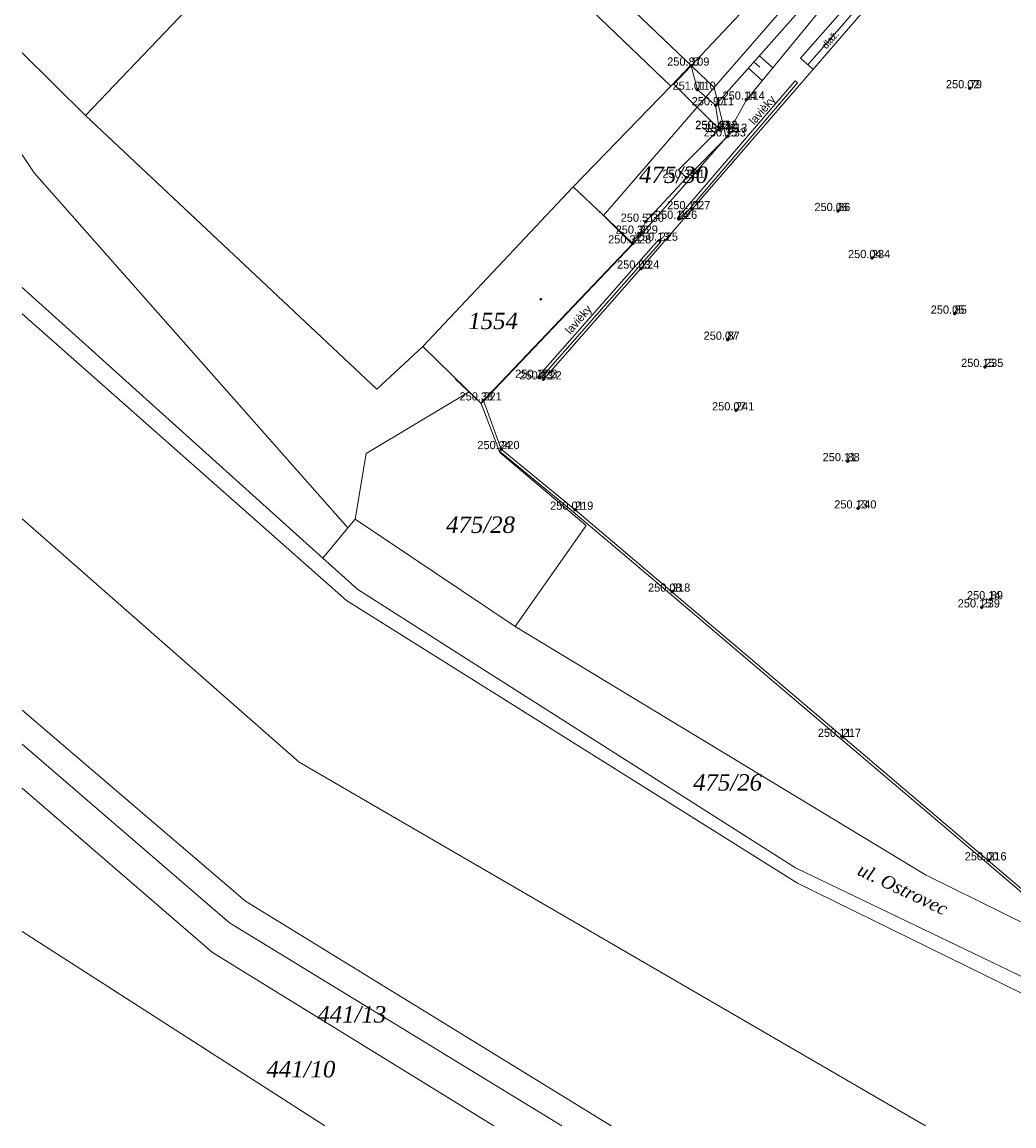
# Model space of a CAD drawing. Header units: metres. Extents: x -610187 to -609588, y -1142834 to -1142325.
# Tile 1 of 10: x -610187 to -610097, y -1142833 to -1142732. Entities that reach past the tile are written whole.
import ezdxf
from ezdxf.enums import TextEntityAlignment as Align

# ---------------------------------------------------------------- set-up
doc = ezdxf.new("R2010")
doc.units = ezdxf.units.M
doc.header["$MEASUREMENT"] = 0
doc.layers.add('0_KATASTRÁLNÍ MAPA - PŘEKRESLENÁ_Pero_č.__32', color=7, linetype='Continuous', lineweight=13, true_color=0x00a8e8)
for name, color, linetype, lineweight in [('Vrstva 11', 7, 'Continuous', 0), ('Vrstva 12', 7, 'Continuous', 0), ('Vrstva 13', 7, 'Continuous', 0), ('Vrstva 14', 7, 'Continuous', 0), ('Vrstva 15', 7, 'Continuous', 0), ('Vrstva 39', 7, 'Continuous', 0), ('Vrstva 40', 7, 'Continuous', 0), ('Vrstva 41', 7, 'Continuous', 0), ('Vrstva 5', 7, 'Continuous', 0), ('Vrstva 7', 7, 'Continuous', 0), ('Vrstva 8', 7, 'Continuous', 0), ('Vrstva 9', 7, 'Continuous', 0)]:
    doc.layers.add(name, color=color, linetype=linetype, lineweight=lineweight)
doc.styles.add('GENERATED_STYLE_2', font='ANTQUAI.TTF')
doc.styles.add('Style-WORKING', font='WORKING.shx')
doc.styles.add('Styledgn001', font='dgn001.shx')
doc.styles.add('Styledgn003', font='dgn003.shx')
doc.linetypes.add('2.123  PL VP', pattern='A,2.5,[7,dgnlstyle-situace.shx,S=0.005619,R=0,X=0,Y=0],2.5', length=5)
doc.linetypes.add('2.163 PLZ VP', pattern='A,2.5,[1,dgnlstyle-situace.shx,S=0.005556,R=0,X=0,Y=0],2.5', length=5)
doc.linetypes.add('ZA VP', pattern='A,2.5,[10,dgnlstyle-situace.shx,S=0.001984,R=0,X=0,Y=0],2.5', length=5)

# ---------------------------------------------------------------- blocks, each defined once
blk = doc.blocks.new('4.021_1')
at = {"layer": 'Vrstva 39', "color": 32, "linetype": 'Continuous', "lineweight": 0}
for radius in [0.09, 0.0398]:
    blk.add_circle((0, 0), radius, dxfattribs=at)

msp = doc.modelspace()

# ---------------------------------------------------------------- linework, layer by layer
at = {"layer": '0_KATASTRÁLNÍ MAPA - PŘEKRESLENÁ_Pero_č.__32', "linetype": 'Continuous'}
for p, q in [((-610187.36, -1142795.01), (-610166.94, -1142812.47)), ((-610187.36, -1142798.13), (-610168.39, -1142814.47)), ((-610187.36, -1142802.15), (-610169.95, -1142817.16)), ((-610166.94, -1142812.47), (-610133.5, -1142833.02)), ((-610168.39, -1142814.47), (-610138.02, -1142833.02)), ((-610187.36, -1142815.26), (-610159.69, -1142833.02)), ((-610169.95, -1142817.16), (-610144.23, -1142833.02))]:
    msp.add_line(p, q, dxfattribs=at)
at = {"layer": '0_KATASTRÁLNÍ MAPA - PŘEKRESLENÁ_Pero_č.__32', "linetype": 'Continuous', "flags": 128}
for points in [[(-610145.41, -1142766.98), (-610143.69, -1142771.46), (-610135.81, -1142778.13), (-610142.29, -1142787.37), (-610104.77, -1142810.07), (-610080.94, -1142821.83), (-610019.89, -1142750.07), (-610017.47, -1142752.21), (-610007.41, -1142741.51), (-610076.27, -1142683.18), (-610124.09, -1142738.11)], [(-610124.09, -1142738.11), (-610173.62, -1142690.86), (-610187.36, -1142704.74)], [(-610181.57, -1142740.67), (-610154.66, -1142712.47), (-610128.07, -1142737.98)], [(-610187.36, -1142734.95), (-610181.57, -1142740.67), (-610154.95, -1142765.69), (-610150.74, -1142761.79)], [(-610136.98, -1142747.19), (-610128.07, -1142737.98), (-610126.24, -1142736.06)], [(-610134.21, -1142749.8), (-610124.09, -1142738.11), (-610122.99, -1142742.67), (-610131.57, -1142752.44)], [(-610187.36, -1142744.27), (-610186.27, -1142745.89), (-610157.6, -1142778.36), (-610156.92, -1142777.56), (-610155.9, -1142771.56), (-610146.5, -1142765.91)], [(-610157.6, -1142778.36), (-610159.86, -1142781.11), (-610187.36, -1142756.38)], [(-610187.36, -1142758.8), (-610157.7, -1142785), (-610116.47, -1142810.84), (-610080.45, -1142828.53), (-610065.22, -1142833.02)], [(-610187.36, -1142777.53), (-610162.04, -1142799.78), (-610104.77, -1142833.02)], [(-610156.92, -1142777.56), (-610142.29, -1142787.37)], [(-610159.86, -1142781.11), (-610156.66, -1142783.99), (-610144.92, -1142791.49), (-610116.67, -1142809.42), (-610083.94, -1142825.14), (-610079.23, -1142827.33), (-610060.5, -1142833.02)]]:
    msp.add_lwpolyline(points, dxfattribs=at)
msp.add_lwpolyline([(-610145.41, -1142766.98), (-610150.74, -1142761.79), (-610136.98, -1142747.19), (-610134.21, -1142749.8), (-610131.57, -1142752.44)], close=True, dxfattribs=at)
at = {"layer": 'Vrstva 11', "color": 254, "linetype": 'Continuous', "lineweight": 0}
for p, q in [((-610129.18, -1142752.02), (-610129.08, -1142752.11)), ((-610128.98, -1142752.2), (-610129.08, -1142752.11)), ((-610140.21, -1142764.55), (-610140.11, -1142764.64)), ((-610140.01, -1142764.73), (-610140.11, -1142764.64))]:
    msp.add_line(p, q, dxfattribs=at)
at = {"layer": 'Vrstva 11', "color": 254, "linetype": 'Continuous', "lineweight": 0, "flags": 128}
for points in [[(-610116.22, -1142735.41), (-610111.68, -1142730.28)], [(-610115.53, -1142736.02), (-610111.07, -1142730.89)], [(-610115.11, -1142736.4), (-610116.22, -1142735.41)], [(-610127.44, -1142750.02), (-610116.69, -1142737.49)], [(-610127.22, -1142750.2), (-610116.48, -1142737.68)], [(-610140.21, -1142764.55), (-610129.18, -1142752.02)], [(-610140.01, -1142764.73), (-610128.98, -1142752.2)]]:
    msp.add_lwpolyline(points, dxfattribs=at)
at = {"layer": 'Vrstva 11', "color": 2, "linetype": 'Continuous', "lineweight": 53}
for p in [(-610126.21, -1142736.11), (-610125.63, -1142738.31), (-610100.73, -1142738.18), (-610121.15, -1142739.22), (-610123.97, -1142739.73), (-610123.65, -1142741.92), (-610123.64, -1142741.88), (-610122.75, -1142742.16), (-610122.87, -1142742.58), (-610126.64, -1142746.36), (-610126.12, -1142749.23), (-610112.77, -1142749.4), (-610130.37, -1142750.38), (-610127.33, -1142750.11), (-610130.92, -1142751.47), (-610131.52, -1142752.36), (-610129.08, -1142752.11), (-610109.68, -1142753.7), (-610130.79, -1142754.66), (-610102.12, -1142758.78), (-610122.88, -1142761.16), (-610099.34, -1142763.65), (-610140.11, -1142764.64), (-610139.71, -1142764.79), (-610145.19, -1142766.71), (-610122.11, -1142767.62), (-610143.56, -1142771.16), (-610111.91, -1142772.26), (-610136.82, -1142776.7), (-610110.94, -1142776.58), (-610127.96, -1142784.19), (-610099.65, -1142785.63), (-610098.81, -1142784.89), (-610112.35, -1142797.46), (-610099.04, -1142808.75)]:
    msp.add_point(p, dxfattribs=at)
at = {"layer": 'Vrstva 14', "color": 30, "linetype": 'Continuous', "lineweight": 0, "flags": 128}
msp.add_lwpolyline([(-610126.64, -1142746.36), (-610122.87, -1142742.58), (-610122.75, -1142742.16), (-610121.15, -1142739.22), (-610112.3, -1142728.46), (-610101.17, -1142716.25), (-610091.94, -1142705.93), (-610087.51, -1142701.61), (-610076.52, -1142688.87), (-610072.98, -1142685.75)], dxfattribs=at)
at = {"layer": 'Vrstva 15', "color": 4, "linetype": 'Continuous', "lineweight": 0}
for p, q in [((-610118.74, -1142736.3), (-610119.97, -1142735.21)), ((-610119.7, -1142737.46), (-610120.96, -1142736.33)), ((-610119.92, -1142736.26), (-610120.47, -1142735.77))]:
    msp.add_line(p, q, dxfattribs=at)
at = {"layer": 'Vrstva 5', "color": 32, "linetype": 'Continuous', "lineweight": 0, "flags": 128}
for points in [[(-610131.52, -1142752.36), (-610134.59, -1142749.44)], [(-610131.52, -1142752.36), (-610145.43, -1142766.96)], [(-610145.43, -1142766.96), (-610147.74, -1142764.76)]]:
    msp.add_lwpolyline(points, dxfattribs=at)
at = {"layer": 'Vrstva 7', "color": 6, "linetype": '2.123  PL VP', "lineweight": 0}
for p, q in [((-610123.65, -1142741.92), (-610127.36, -1142745.64)), ((-610127.36, -1142745.64), (-610126.64, -1142746.36)), ((-610130.92, -1142751.47), (-610130.37, -1142750.38))]:
    msp.add_line(p, q, dxfattribs=at)
at = {"layer": 'Vrstva 7', "color": 62, "linetype": 'Continuous', "lineweight": 0}
msp.add_line((-610143.72, -1142771.35), (-610143.56, -1142771.16), dxfattribs=at)
at = {"layer": 'Vrstva 7', "color": 6, "linetype": '2.123  PL VP', "lineweight": 0, "flags": 128}
for points in [[(-610075.86, -1142681.35), (-610089.34, -1142695.95), (-610096.76, -1142704.04), (-610104.7, -1142712.75), (-610116.23, -1142725.53), (-610127.79, -1142737.79)], [(-610127.79, -1142737.79), (-610123.65, -1142741.92)], [(-610126.64, -1142746.36), (-610130.37, -1142750.38)]]:
    msp.add_lwpolyline(points, dxfattribs=at)
at = {"layer": 'Vrstva 7', "color": 6, "linetype": 'Continuous', "lineweight": 0, "flags": 128}
for points in [[(-610072.98, -1142685.75), (-610073.08, -1142683.78), (-610077.41, -1142687.53), (-610088.93, -1142700.19), (-610093.32, -1142705.13), (-610102.22, -1142714.89), (-610113.49, -1142727.89), (-610123.97, -1142739.73), (-610125.63, -1142738.31), (-610126.21, -1142736.11)], [(-610123.97, -1142739.73), (-610123.64, -1142741.88)]]:
    msp.add_lwpolyline(points, dxfattribs=at)
at = {"layer": 'Vrstva 7', "color": 9, "linetype": 'Continuous', "lineweight": 0, "flags": 128}
msp.add_lwpolyline([(-610145.19, -1142766.71), (-610143.56, -1142771.16)], dxfattribs=at)
at = {"layer": 'Vrstva 7', "color": 5, "linetype": 'Continuous', "lineweight": 0, "flags": 128}
msp.add_lwpolyline([(-610143.72, -1142771.35), (-610136.98, -1142776.89), (-610128.12, -1142784.38), (-610112.51, -1142797.65), (-610099.2, -1142808.94), (-610090.22, -1142816.59), (-610082.39, -1142820.52), (-610079.91, -1142818.62)], dxfattribs=at)
at = {"layer": 'Vrstva 7', "color": 62, "linetype": '2.163 PLZ VP', "lineweight": 0, "flags": 128}
msp.add_lwpolyline([(-610080.06, -1142818.42), (-610082.42, -1142820.23), (-610090.08, -1142816.38), (-610099.04, -1142808.75), (-610112.35, -1142797.46), (-610127.96, -1142784.19), (-610136.82, -1142776.7), (-610143.56, -1142771.16)], dxfattribs=at)
at = {"layer": 'Vrstva 8', "color": 14, "linetype": 'Continuous', "lineweight": 30, "flags": 128}
msp.add_lwpolyline([(-610131.64, -1142752.25), (-610130.92, -1142751.47)], dxfattribs=at)
at = {"layer": 'Vrstva 9', "color": 253, "linetype": 'ZA VP', "lineweight": 0, "flags": 128}
for points in [[(-610110.66, -1142731.38), (-610126.12, -1142749.23)], [(-610116.69, -1142737.49), (-610116.48, -1142737.68)], [(-610139.71, -1142764.79), (-610130.79, -1142754.66), (-610126.12, -1142749.23)], [(-610127.44, -1142750.02), (-610127.22, -1142750.2)]]:
    msp.add_lwpolyline(points, dxfattribs=at)

# ---------------------------------------------------------------- block references
at = {"layer": 'Vrstva 39', "color": 32, "linetype": 'Continuous', "lineweight": 0}
msp.add_blockref('4.021_1', (-610139.94, -1142757.44), dxfattribs=at)

# ---------------------------------------------------------------- texts
at = {"layer": '0_KATASTRÁLNÍ MAPA - PŘEKRESLENÁ_Pero_č.__32', "linetype": 'Continuous', "char_height": 1.5, "attachment_point": 1, "style": 'GENERATED_STYLE_2'}
for s, insert in [('\\A1;{\\fBook Antiqua|b0|i1|c238|p18;475/30}', (-610130.96, -1142745.33)), ('\\A1;{\\fBook Antiqua|b0|i1|c238|p18;1554}', (-610146.57, -1142758.69)), ('\\A1;{\\fBook Antiqua|b0|i1|c238|p18;475/28}', (-610148.6, -1142777.32)), ('\\A1;{\\fBook Antiqua|b0|i1|c238|p18;475/26}', (-610126.02, -1142800.87)), ('\\A1;{\\fBook Antiqua|b0|i1|c238|p18;441/13}', (-610160.37, -1142822.07)), ('\\A1;{\\fBook Antiqua|b0|i1|c238|p18;441/10}', (-610165.02, -1142827.08))]:
    msp.add_mtext(s, dxfattribs=dict(at, insert=insert))
at = {"layer": '0_KATASTRÁLNÍ MAPA - PŘEKRESLENÁ_Pero_č.__32', "linetype": 'Continuous', "insert": (-610110.6, -1142808.94), "char_height": 1.2, "attachment_point": 1, "rotation": 334.6776, "style": 'GENERATED_STYLE_2'}
msp.add_mtext('\\A1;{\\fBook Antiqua|b0|i1|c238|p18;ul. Ostrovec}', dxfattribs=at)
at = {"layer": 'Vrstva 12', "color": 4, "linetype": 'Continuous', "lineweight": 0, "true_color": 0x00f0f0, "style": 'Styledgn003'}
for s, p in [('250.87 ', (-610126.72, -1142736.11)), ('250.02 ', (-610101.24, -1142738.18)), ('251.01 ', (-610126.23, -1142738.31)), ('250.97 ', (-610124.48, -1142739.73)), ('250.14 ', (-610121.66, -1142739.22)), ('250.42 ', (-610124.16, -1142741.92)), ('250.45 ', (-610124.15, -1142741.88)), ('250.15 ', (-610123.26, -1142742.16)), ('250.15 ', (-610123.38, -1142742.58)), ('250.37 ', (-610127.15, -1142746.36)), ('250.11 ', (-610126.72, -1142749.23)), ('250.14 ', (-610127.84, -1142750.11)), ('250.06 ', (-610113.26, -1142749.4)), ('250.51 ', (-610130.97, -1142750.38)), ('250.35 ', (-610131.43, -1142751.47)), ('250.13 ', (-610129.59, -1142752.11)), ('250.31 ', (-610132.12, -1142752.36)), ('250.04 ', (-610110.19, -1142753.7)), ('250.03 ', (-610131.3, -1142754.66)), ('250.05 ', (-610102.63, -1142758.78)), ('250.07 ', (-610123.39, -1142761.16)), ('250.15 ', (-610099.85, -1142763.65)), ('250.17 ', (-610140.62, -1142764.64)), ('250.13 ', (-610140.22, -1142764.79)), ('250.38 ', (-610145.7, -1142766.71)), ('250.07 ', (-610122.62, -1142767.62)), ('250.24 ', (-610144.07, -1142771.16)), ('250.11 ', (-610112.51, -1142772.26)), ('250.01 ', (-610137.42, -1142776.7)), ('250.13 ', (-610111.45, -1142776.58)), ('250.08 ', (-610128.47, -1142784.19)), ('250.14 ', (-610099.32, -1142784.89)), ('250.15 ', (-610100.16, -1142785.63)), ('250.11 ', (-610112.95, -1142797.46)), ('250.00 ', (-610099.52, -1142808.75))]:
    msp.add_text(s, height=0.75, dxfattribs=at).set_placement(p, align=Align.CENTER)
at = {"layer": 'Vrstva 13', "color": 7, "linetype": 'Continuous', "lineweight": 0, "style": 'Styledgn001'}
for s, p in [('109', (-610126.21, -1142736.11)), ('79', (-610100.73, -1142738.18)), ('110', (-610125.63, -1142738.31)), ('111', (-610123.97, -1142739.73)), ('114', (-610121.15, -1142739.22)), ('232', (-610123.65, -1142741.92)), ('112', (-610123.64, -1142741.88)), ('113', (-610122.75, -1142742.16)), ('233', (-610122.87, -1142742.58)), ('231', (-610126.64, -1142746.36)), ('227', (-610126.12, -1142749.23)), ('226', (-610127.33, -1142750.11)), ('86', (-610112.77, -1142749.4)), ('230', (-610130.37, -1142750.38)), ('229', (-610130.92, -1142751.47)), ('225', (-610129.08, -1142752.11)), ('228', (-610131.52, -1142752.36)), ('234', (-610109.68, -1142753.7)), ('224', (-610130.79, -1142754.66)), ('85', (-610102.12, -1142758.78)), ('87', (-610122.88, -1142761.16)), ('235', (-610099.34, -1142763.65)), ('223', (-610140.11, -1142764.64)), ('222', (-610139.71, -1142764.79)), ('221', (-610145.19, -1142766.71)), ('241', (-610122.11, -1142767.62)), ('220', (-610143.56, -1142771.16)), ('88', (-610111.91, -1142772.26)), ('219', (-610136.82, -1142776.7)), ('240', (-610110.94, -1142776.58)), ('218', (-610127.96, -1142784.19)), ('89', (-610098.81, -1142784.89)), ('239', (-610099.65, -1142785.63)), ('217', (-610112.35, -1142797.46)), ('216', (-610099.04, -1142808.75))]:
    msp.add_text(s, height=0.75, dxfattribs=at).set_placement(p)
at = {"layer": 'Vrstva 40', "color": 12, "linetype": 'Continuous', "lineweight": 0, "style": 'Style-WORKING'}
msp.add_text('dlaž.', height=0.65, rotation=49.3353, dxfattribs=at).set_placement((-610113.48, -1142733.73), align=Align.MIDDLE_CENTER)
at = {"layer": 'Vrstva 41', "color": 52, "linetype": 'Continuous', "lineweight": 0, "style": 'Style-WORKING'}
for p in [(-610119.71, -1142740.16), (-610136.51, -1142759.32)]:
    msp.add_text('lavièky', height=0.75, rotation=49.3488, dxfattribs=at).set_placement(p, align=Align.MIDDLE_CENTER)

doc.saveas('drawing.dxf')
